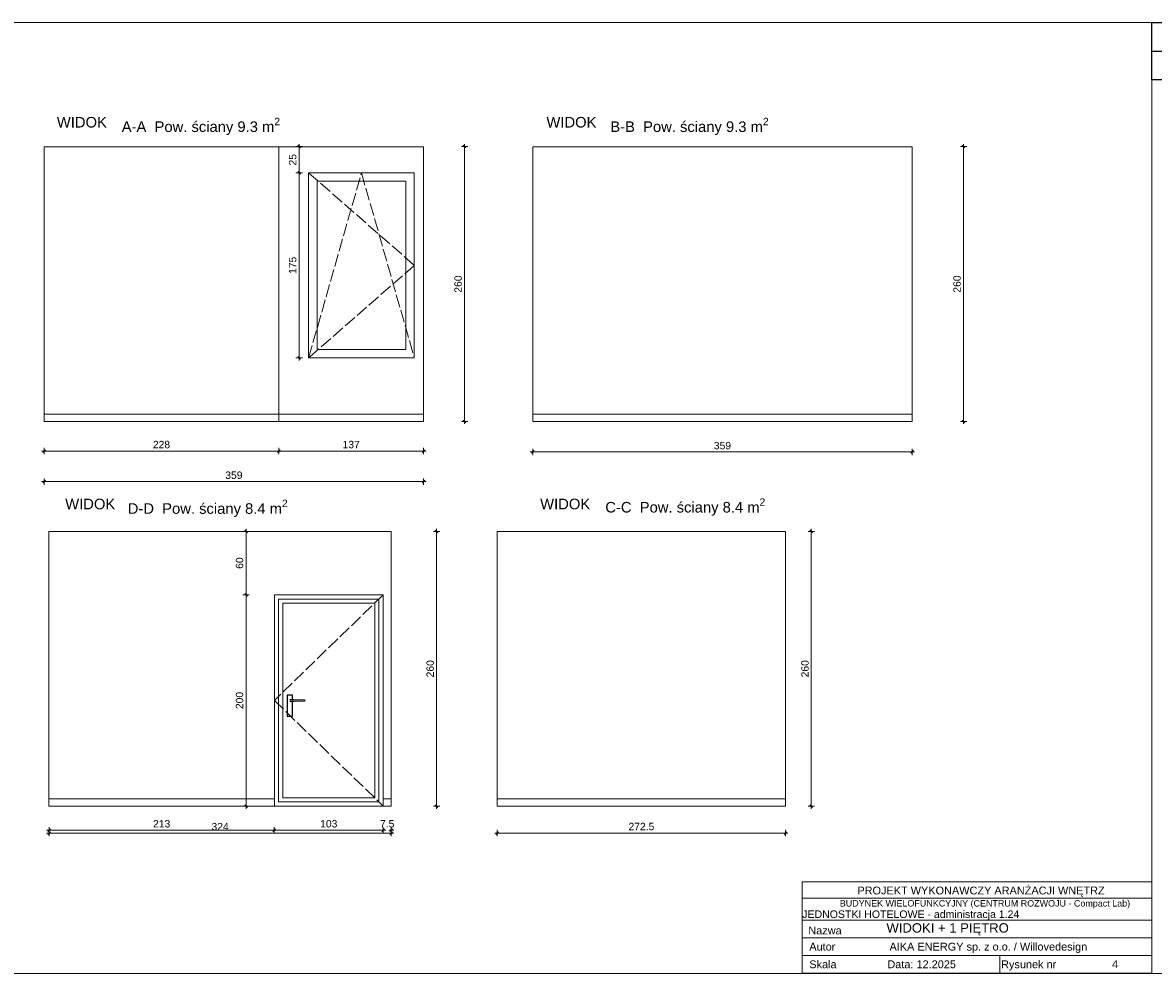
# Model space of a CAD drawing. Header units: millimetres. Extents: x 69081 to 158617, y -37521 to -9534.
# Tile 9 of 256: x 73276 to 74346, y -16424 to -15525. Entities that reach past the tile are written whole.
import ezdxf
from ezdxf.enums import TextEntityAlignment as Align

# ---------------------------------------------------------------- set-up
doc = ezdxf.new("R2010")
doc.units = ezdxf.units.MM
doc.linetypes.add('ACAD_ISO02W100', pattern=[15, 12, -3])
for name, color, linetype in [('A-DRZ', 7, 'Continuous'), ('ADMINISTRACJA RYSUNKI', 7, 'Continuous'), ('F-BIL', 1, 'Continuous'), ('F-BIL-OP', 3, 'Continuous'), ('F-BIL-TA', 1, 'Continuous')]:
    doc.layers.add(name, color=color, linetype=linetype)
for name, color, linetype, lineweight in [('Aika MEBLE wypełnienie', 8, 'Continuous', 0), ('AIKA NUMERACJA ŚCIAN', 30, 'Continuous', 5), ('Aika OPISY', 7, 'Continuous', 20), ('AIKA tabelka ogólna 25', 7, 'Continuous', 20), ('Aika WYMIAROWANIE 25', 7, 'Continuous', 20)]:
    doc.layers.add(name, color=color, linetype=linetype, lineweight=lineweight)
doc.styles.add('AM_arial', font='arial.ttf')
doc.styles.add('Annotative', font='arial.ttf')
doc.styles.add('SIMPLEX', font='simplex', dxfattribs={"width": 0.85})
doc.styles.get("Standard").update_dxf_attribs({"font": 'arial.ttf'})
doc.dimstyles.new('Dwudziestka', dxfattribs={"dimtxt": 7, "dimasz": 0.6, "dimexe": 5, "dimexo": 0, "dimgap": 2.5, "dimtad": 1, "dimdec": 3, "dimrnd": 0.5, "dimdsep": 46, "dimtxsty": 'AM_arial', "dimblk": 'znacznik', "dimcen": 0.09, "dimdle": 5, "dimse1": 1, "dimse2": 1, "dimclre": 256, "dimadec": 0, "dimazin": 0, "dimtfac": 0.4, "dimtdec": 3, "dimtix": 1, "dimtofl": 0, "dimtmove": 2, "dimatfit": 3, "dimldrblk": 'NONE', "dimfxl": 1, "dimtfillclr": 256, "dimtolj": 1, "dimlwd": 18, "dimlwe": 15, "dimarcsym": 0})

# ---------------------------------------------------------------- blocks, each defined once
blk = doc.blocks.new('DYBY-BL5')
at = {"layer": 'F-BIL-TA', "color": 1}
blk.add_line((0, 45), (110, 45), dxfattribs=at)
blk.add_lwpolyline([(0, 0), (0, 90), (110, 90), (110, 0)], close=True, dxfattribs=at)
at = {"layer": 'F-BIL-OP', "style": 'SIMPLEX', "width": 0.85}
blk.add_attdef('NR', text='', height=20, dxfattribs=at).set_placement((56, 55), align=Align.CENTER)
at = {"layer": 'F-BIL-OP', "color": 2, "style": 'SIMPLEX', "width": 0.85, "flags": 1}
for tag, p in [('NAZWA', (119, 55)), ('POSADZKA', (119, 12)), ('GRUPA', (119, -27)), ('RODZAJ', (119, -72))]:
    blk.add_attdef(tag, p, '', height=19, dxfattribs=at)
at = {"layer": 'F-BIL-OP', "color": 2, "style": 'SIMPLEX', "width": 0.85}
blk.add_attdef('POW.', text='', height=20, dxfattribs=at).set_placement((56, 12), align=Align.CENTER)
at = {"layer": 'F-BIL-OP', "color": 2, "style": 'SIMPLEX', "width": 0.85, "flags": 1}
blk.add_attdef('POWH.', text='', height=20, dxfattribs=at).set_placement((56, -27), align=Align.CENTER)
blk = doc.blocks.new('znacznik')
at = {"color": 0}
for points in [[(-4, 0), (4, 0)], [(0, -5), (0, 5)]]:
    blk.add_lwpolyline(points, dxfattribs=at)
at = {"color": 1}
blk.add_lwpolyline([(-2.1, -2.1), (2.1, 2.1)], dxfattribs=at)
blk = doc.blocks.new('*D2877')
at = {"layer": 'Aika WYMIAROWANIE 25', "color": 0, "transparency": 16777216}
blk.add_line((73296.9, -15929.9), (73517.8, -15929.9), dxfattribs=at)
at = {"layer": 'Defpoints', "color": 0, "transparency": 16777216}
for p in [(73296.3, -15901.9), (73518.4, -15901.9), (73518.4, -15929.9)]:
    blk.add_point(p, dxfattribs=at)
at = {"layer": 'Aika WYMIAROWANIE 25', "color": 0, "linetype": 'ByBlock', "transparency": 16777216, "xscale": 0.6, "yscale": 0.6, "zscale": 0.6, "rotation": 180}
blk.add_blockref('znacznik', (73296.3, -15929.9), dxfattribs=at)
at = {"layer": 'Aika WYMIAROWANIE 25', "color": 0, "linetype": 'ByBlock', "transparency": 16777216, "xscale": 0.6, "yscale": 0.6, "zscale": 0.6}
blk.add_blockref('znacznik', (73518.4, -15929.9), dxfattribs=at)
at = {"layer": 'Aika WYMIAROWANIE 25', "color": 0, "transparency": 16777216, "insert": (73407.3, -15923.8), "char_height": 7, "attachment_point": 5, "style": 'AM_arial'}
blk.add_mtext('\\A1;228', dxfattribs=at)
blk = doc.blocks.new('_None')
blk = doc.blocks.new('*D2878')
at = {"layer": 'Aika WYMIAROWANIE 25', "color": 0, "transparency": 16777216}
blk.add_line((73519, -15929.9), (73654.7, -15929.9), dxfattribs=at)
at = {"layer": 'Defpoints', "color": 0, "transparency": 16777216}
for p in [(73518.4, -15901.9), (73655.3, -15901.9), (73655.3, -15929.9)]:
    blk.add_point(p, dxfattribs=at)
at = {"layer": 'Aika WYMIAROWANIE 25', "color": 0, "linetype": 'ByBlock', "transparency": 16777216, "xscale": 0.6, "yscale": 0.6, "zscale": 0.6, "rotation": 180}
blk.add_blockref('znacznik', (73518.4, -15929.9), dxfattribs=at)
at = {"layer": 'Aika WYMIAROWANIE 25', "color": 0, "linetype": 'ByBlock', "transparency": 16777216, "xscale": 0.6, "yscale": 0.6, "zscale": 0.6}
blk.add_blockref('znacznik', (73655.3, -15929.9), dxfattribs=at)
at = {"layer": 'Aika WYMIAROWANIE 25', "color": 0, "transparency": 16777216, "insert": (73586.8, -15923.8), "char_height": 7, "attachment_point": 5, "style": 'AM_arial'}
blk.add_mtext('\\A1;137', dxfattribs=at)
blk = doc.blocks.new('*D2879')
at = {"layer": 'Aika WYMIAROWANIE 25', "color": 0, "transparency": 16777216}
blk.add_line((73296.9, -15958.8), (73654.7, -15958.8), dxfattribs=at)
at = {"layer": 'Defpoints', "color": 0, "transparency": 16777216}
for p in [(73296.3, -15901.9), (73655.3, -15901.9), (73655.3, -15958.8)]:
    blk.add_point(p, dxfattribs=at)
at = {"layer": 'Aika WYMIAROWANIE 25', "color": 0, "linetype": 'ByBlock', "transparency": 16777216, "xscale": 0.6, "yscale": 0.6, "zscale": 0.6, "rotation": 180}
blk.add_blockref('znacznik', (73296.3, -15958.8), dxfattribs=at)
at = {"layer": 'Aika WYMIAROWANIE 25', "color": 0, "linetype": 'ByBlock', "transparency": 16777216, "xscale": 0.6, "yscale": 0.6, "zscale": 0.6}
blk.add_blockref('znacznik', (73655.3, -15958.8), dxfattribs=at)
at = {"layer": 'Aika WYMIAROWANIE 25', "color": 0, "transparency": 16777216, "insert": (73475.8, -15952.8), "char_height": 7, "attachment_point": 5, "style": 'AM_arial'}
blk.add_mtext('\\A1;359', dxfattribs=at)
blk = doc.blocks.new('*D2880')
at = {"layer": 'Aika WYMIAROWANIE 25', "color": 0, "transparency": 16777216}
blk.add_line((73694.1, -15901.3), (73694.1, -15642.5), dxfattribs=at)
at = {"layer": 'Defpoints', "color": 0, "transparency": 16777216}
for p in [(73655.3, -15641.9), (73694.1, -15641.9), (73655.3, -15901.9)]:
    blk.add_point(p, dxfattribs=at)
at = {"layer": 'Aika WYMIAROWANIE 25', "color": 0, "linetype": 'ByBlock', "transparency": 16777216, "xscale": 0.6, "yscale": 0.6, "zscale": 0.6}
for p, rotation in [((73694.1, -15641.9), 90), ((73694.1, -15901.9), 270)]:
    blk.add_blockref('znacznik', p, dxfattribs=dict(at, rotation=rotation))
at = {"layer": 'Aika WYMIAROWANIE 25', "color": 0, "transparency": 16777216, "insert": (73688, -15771.9), "char_height": 7, "attachment_point": 5, "rotation": 90, "style": 'AM_arial'}
blk.add_mtext('\\A1;260', dxfattribs=at)
blk = doc.blocks.new('*D2881')
at = {"layer": 'Aika WYMIAROWANIE 25', "color": 0, "transparency": 16777216}
blk.add_line((74166.2, -15642.5), (74166.2, -15901.3), dxfattribs=at)
at = {"layer": 'Defpoints', "color": 0, "transparency": 16777216}
for p in [(74117.5, -15641.9), (74117.5, -15901.9), (74166.2, -15901.9)]:
    blk.add_point(p, dxfattribs=at)
at = {"layer": 'Aika WYMIAROWANIE 25', "color": 0, "linetype": 'ByBlock', "transparency": 16777216, "xscale": 0.6, "yscale": 0.6, "zscale": 0.6}
for p, rotation in [((74166.2, -15641.9), 90), ((74166.2, -15901.9), 270)]:
    blk.add_blockref('znacznik', p, dxfattribs=dict(at, rotation=rotation))
at = {"layer": 'Aika WYMIAROWANIE 25', "color": 0, "transparency": 16777216, "insert": (74160.1, -15771.9), "char_height": 7, "attachment_point": 5, "rotation": 90, "style": 'AM_arial'}
blk.add_mtext('\\A1;260', dxfattribs=at)
blk = doc.blocks.new('*D2882')
at = {"layer": 'Aika WYMIAROWANIE 25', "color": 0, "transparency": 16777216}
blk.add_line((74116.9, -15930.8), (73759.2, -15930.8), dxfattribs=at)
at = {"layer": 'Defpoints', "color": 0, "transparency": 16777216}
for p in [(73758.6, -15901.9), (74117.5, -15901.9), (73758.6, -15930.8)]:
    blk.add_point(p, dxfattribs=at)
at = {"layer": 'Aika WYMIAROWANIE 25', "color": 0, "linetype": 'ByBlock', "transparency": 16777216, "xscale": 0.6, "yscale": 0.6, "zscale": 0.6, "rotation": 180}
blk.add_blockref('znacznik', (73758.6, -15930.8), dxfattribs=at)
at = {"layer": 'Aika WYMIAROWANIE 25', "color": 0, "linetype": 'ByBlock', "transparency": 16777216, "xscale": 0.6, "yscale": 0.6, "zscale": 0.6}
blk.add_blockref('znacznik', (74117.5, -15930.8), dxfattribs=at)
at = {"layer": 'Aika WYMIAROWANIE 25', "color": 0, "transparency": 16777216, "insert": (73938.1, -15924.8), "char_height": 7, "attachment_point": 5, "style": 'AM_arial'}
blk.add_mtext('\\A1;359', dxfattribs=at)
blk = doc.blocks.new('*D2883')
at = {"layer": 'Aika WYMIAROWANIE 25', "color": 0, "transparency": 16777216}
blk.add_line((73667.6, -16006.5), (73667.6, -16265.3), dxfattribs=at)
at = {"layer": 'Defpoints', "color": 0, "transparency": 16777216}
for p in [(73624.7, -16005.9), (73624.7, -16265.9), (73667.6, -16265.9)]:
    blk.add_point(p, dxfattribs=at)
at = {"layer": 'Aika WYMIAROWANIE 25', "color": 0, "linetype": 'ByBlock', "transparency": 16777216, "xscale": 0.6, "yscale": 0.6, "zscale": 0.6}
for p, rotation in [((73667.6, -16005.9), 90), ((73667.6, -16265.9), 270)]:
    blk.add_blockref('znacznik', p, dxfattribs=dict(at, rotation=rotation))
at = {"layer": 'Aika WYMIAROWANIE 25', "color": 0, "transparency": 16777216, "insert": (73661.6, -16135.9), "char_height": 7, "attachment_point": 5, "rotation": 90, "style": 'AM_arial'}
blk.add_mtext('\\A1;260', dxfattribs=at)
blk = doc.blocks.new('*D2884')
at = {"layer": 'Aika WYMIAROWANIE 25', "color": 0, "transparency": 16777216}
blk.add_line((73624.1, -16291.3), (73301.5, -16291.3), dxfattribs=at)
at = {"layer": 'Defpoints', "color": 0, "transparency": 16777216}
for p in [(73624.7, -16254.9), (73300.9, -16265.9), (73300.9, -16291.3)]:
    blk.add_point(p, dxfattribs=at)
at = {"layer": 'Aika WYMIAROWANIE 25', "color": 0, "linetype": 'ByBlock', "transparency": 16777216, "xscale": 0.6, "yscale": 0.6, "zscale": 0.6, "rotation": 180}
blk.add_blockref('znacznik', (73300.9, -16291.3), dxfattribs=at)
at = {"layer": 'Aika WYMIAROWANIE 25', "color": 0, "linetype": 'ByBlock', "transparency": 16777216, "xscale": 0.6, "yscale": 0.6, "zscale": 0.6}
blk.add_blockref('znacznik', (73624.7, -16291.3), dxfattribs=at)
at = {"layer": 'Aika WYMIAROWANIE 25', "color": 0, "transparency": 16777216, "insert": (73462.8, -16285.3), "char_height": 7, "attachment_point": 5, "style": 'AM_arial'}
blk.add_mtext('\\A1;324', dxfattribs=at)
blk = doc.blocks.new('*D2885')
at = {"layer": 'Aika WYMIAROWANIE 25', "color": 0, "transparency": 16777216}
blk.add_line((73301.5, -16288.7), (73513.5, -16288.7), dxfattribs=at)
at = {"layer": 'Defpoints', "color": 0, "transparency": 16777216}
for p in [(73300.9, -16265.9), (73514.1, -16265.9), (73514.1, -16288.7)]:
    blk.add_point(p, dxfattribs=at)
at = {"layer": 'Aika WYMIAROWANIE 25', "color": 0, "linetype": 'ByBlock', "transparency": 16777216, "xscale": 0.6, "yscale": 0.6, "zscale": 0.6, "rotation": 180}
blk.add_blockref('znacznik', (73300.9, -16288.7), dxfattribs=at)
at = {"layer": 'Aika WYMIAROWANIE 25', "color": 0, "linetype": 'ByBlock', "transparency": 16777216, "xscale": 0.6, "yscale": 0.6, "zscale": 0.6}
blk.add_blockref('znacznik', (73514.1, -16288.7), dxfattribs=at)
at = {"layer": 'Aika WYMIAROWANIE 25', "color": 0, "transparency": 16777216, "insert": (73407.5, -16282.6), "char_height": 7, "attachment_point": 5, "style": 'AM_arial'}
blk.add_mtext('\\A1;213', dxfattribs=at)
blk = doc.blocks.new('*D2886')
at = {"layer": 'Aika WYMIAROWANIE 25', "color": 0, "transparency": 16777216}
blk.add_line((73514.7, -16288.7), (73616.5, -16288.7), dxfattribs=at)
at = {"layer": 'Defpoints', "color": 0, "transparency": 16777216}
for p in [(73514.1, -16265.9), (73617.1, -16265.9), (73617.1, -16288.7)]:
    blk.add_point(p, dxfattribs=at)
at = {"layer": 'Aika WYMIAROWANIE 25', "color": 0, "linetype": 'ByBlock', "transparency": 16777216, "xscale": 0.6, "yscale": 0.6, "zscale": 0.6, "rotation": 180}
blk.add_blockref('znacznik', (73514.1, -16288.7), dxfattribs=at)
at = {"layer": 'Aika WYMIAROWANIE 25', "color": 0, "linetype": 'ByBlock', "transparency": 16777216, "xscale": 0.6, "yscale": 0.6, "zscale": 0.6}
blk.add_blockref('znacznik', (73617.1, -16288.7), dxfattribs=at)
at = {"layer": 'Aika WYMIAROWANIE 25', "color": 0, "transparency": 16777216, "insert": (73565.6, -16282.6), "char_height": 7, "attachment_point": 5, "style": 'AM_arial'}
blk.add_mtext('\\A1;103', dxfattribs=at)
blk = doc.blocks.new('*D2887')
at = {"layer": 'Aika WYMIAROWANIE 25', "color": 0, "transparency": 16777216}
for p, q in [((73616.5, -16288.7), (73615.9, -16288.7)), ((73625.3, -16288.7), (73625.9, -16288.7))]:
    blk.add_line(p, q, dxfattribs=at)
at = {"layer": 'Defpoints', "color": 0, "transparency": 16777216}
for p in [(73617.1, -16265.9), (73624.7, -16265.9), (73624.7, -16288.7)]:
    blk.add_point(p, dxfattribs=at)
at = {"layer": 'Aika WYMIAROWANIE 25', "color": 0, "linetype": 'ByBlock', "transparency": 16777216, "xscale": 0.6, "yscale": 0.6, "zscale": 0.6}
blk.add_blockref('znacznik', (73617.1, -16288.7), dxfattribs=at)
at = {"layer": 'Aika WYMIAROWANIE 25', "color": 0, "linetype": 'ByBlock', "transparency": 16777216, "xscale": 0.6, "yscale": 0.6, "zscale": 0.6, "rotation": 180}
blk.add_blockref('znacznik', (73624.7, -16288.7), dxfattribs=at)
at = {"layer": 'Aika WYMIAROWANIE 25', "color": 0, "transparency": 16777216, "insert": (73620.9, -16282.6), "char_height": 7, "attachment_point": 5, "style": 'AM_arial'}
blk.add_mtext('\\A1;7.5', dxfattribs=at)
blk = doc.blocks.new('*D2888')
at = {"layer": 'Aika WYMIAROWANIE 25', "color": 0, "transparency": 16777216}
blk.add_line((73725.6, -16291.3), (73997.1, -16291.3), dxfattribs=at)
at = {"layer": 'Defpoints', "color": 0, "transparency": 16777216}
for p in [(73725, -16258.9), (73997.7, -16258.9), (73997.7, -16291.3)]:
    blk.add_point(p, dxfattribs=at)
at = {"layer": 'Aika WYMIAROWANIE 25', "color": 0, "linetype": 'ByBlock', "transparency": 16777216, "xscale": 0.6, "yscale": 0.6, "zscale": 0.6, "rotation": 180}
blk.add_blockref('znacznik', (73725, -16291.3), dxfattribs=at)
at = {"layer": 'Aika WYMIAROWANIE 25', "color": 0, "linetype": 'ByBlock', "transparency": 16777216, "xscale": 0.6, "yscale": 0.6, "zscale": 0.6}
blk.add_blockref('znacznik', (73997.7, -16291.3), dxfattribs=at)
at = {"layer": 'Aika WYMIAROWANIE 25', "color": 0, "transparency": 16777216, "insert": (73861.4, -16285.2), "char_height": 7, "attachment_point": 5, "style": 'AM_arial'}
blk.add_mtext('\\A1;272.5', dxfattribs=at)
blk = doc.blocks.new('*D2889')
at = {"layer": 'Aika WYMIAROWANIE 25', "color": 0, "transparency": 16777216}
blk.add_line((74022.2, -16265.3), (74022.2, -16006.5), dxfattribs=at)
at = {"layer": 'Defpoints', "color": 0, "transparency": 16777216}
for p in [(73997.7, -16005.9), (74022.2, -16005.9), (73997, -16265.9)]:
    blk.add_point(p, dxfattribs=at)
at = {"layer": 'Aika WYMIAROWANIE 25', "color": 0, "linetype": 'ByBlock', "transparency": 16777216, "xscale": 0.6, "yscale": 0.6, "zscale": 0.6}
for p, rotation in [((74022.2, -16005.9), 90), ((74022.2, -16265.9), 270)]:
    blk.add_blockref('znacznik', p, dxfattribs=dict(at, rotation=rotation))
at = {"layer": 'Aika WYMIAROWANIE 25', "color": 0, "transparency": 16777216, "insert": (74016.2, -16135.9), "char_height": 7, "attachment_point": 5, "rotation": 90, "style": 'AM_arial'}
blk.add_mtext('\\A1;260', dxfattribs=at)
blk = doc.blocks.new('*D2890')
at = {"layer": 'Aika WYMIAROWANIE 25', "color": 0, "transparency": 16777216}
blk.add_line((73537.6, -15667.3), (73537.6, -15841.1), dxfattribs=at)
at = {"layer": 'Defpoints', "color": 0, "transparency": 16777216}
for p in [(73546.6, -15666.7), (73537.6, -15841.7), (73546.6, -15841.7)]:
    blk.add_point(p, dxfattribs=at)
at = {"layer": 'Aika WYMIAROWANIE 25', "color": 0, "linetype": 'ByBlock', "transparency": 16777216, "xscale": 0.6, "yscale": 0.6, "zscale": 0.6}
for p, rotation in [((73537.6, -15666.7), 90), ((73537.6, -15841.7), 270)]:
    blk.add_blockref('znacznik', p, dxfattribs=dict(at, rotation=rotation))
at = {"layer": 'Aika WYMIAROWANIE 25', "color": 0, "transparency": 16777216, "insert": (73531.5, -15754.2), "char_height": 7, "attachment_point": 5, "rotation": 90, "style": 'AM_arial'}
blk.add_mtext('\\A1;175', dxfattribs=at)
blk = doc.blocks.new('*D2891')
at = {"layer": 'Aika WYMIAROWANIE 25', "color": 0, "transparency": 16777216}
blk.add_line((73487.3, -16066.5), (73487.3, -16265.3), dxfattribs=at)
at = {"layer": 'Defpoints', "color": 0, "transparency": 16777216}
for p in [(73514.1, -16065.9), (73487.3, -16265.9), (73514.1, -16265.9)]:
    blk.add_point(p, dxfattribs=at)
at = {"layer": 'Aika WYMIAROWANIE 25', "color": 0, "linetype": 'ByBlock', "transparency": 16777216, "xscale": 0.6, "yscale": 0.6, "zscale": 0.6}
for p, rotation in [((73487.3, -16065.9), 90), ((73487.3, -16265.9), 270)]:
    blk.add_blockref('znacznik', p, dxfattribs=dict(at, rotation=rotation))
at = {"layer": 'Aika WYMIAROWANIE 25', "color": 0, "transparency": 16777216, "insert": (73481.2, -16165.9), "char_height": 7, "attachment_point": 5, "rotation": 90, "style": 'AM_arial'}
blk.add_mtext('\\A1;200', dxfattribs=at)
blk = doc.blocks.new('*D2892')
at = {"layer": 'Aika WYMIAROWANIE 25', "color": 0, "transparency": 16777216}
blk.add_line((73487.3, -16065.3), (73487.3, -16006.5), dxfattribs=at)
at = {"layer": 'Defpoints', "color": 0, "transparency": 16777216}
for p in [(73487.3, -16005.9), (73514.1, -16005.9), (73514.1, -16065.9)]:
    blk.add_point(p, dxfattribs=at)
at = {"layer": 'Aika WYMIAROWANIE 25', "color": 0, "linetype": 'ByBlock', "transparency": 16777216, "xscale": 0.6, "yscale": 0.6, "zscale": 0.6}
for p, rotation in [((73487.3, -16005.9), 90), ((73487.3, -16065.9), 270)]:
    blk.add_blockref('znacznik', p, dxfattribs=dict(at, rotation=rotation))
at = {"layer": 'Aika WYMIAROWANIE 25', "color": 0, "transparency": 16777216, "insert": (73481.2, -16035.9), "char_height": 7, "attachment_point": 5, "rotation": 90, "style": 'AM_arial'}
blk.add_mtext('\\A1;60', dxfattribs=at)
blk = doc.blocks.new('*D2893')
at = {"layer": 'Aika WYMIAROWANIE 25', "color": 0, "transparency": 16777216}
blk.add_line((73537.6, -15666.1), (73537.6, -15642.5), dxfattribs=at)
at = {"layer": 'Defpoints', "color": 0, "transparency": 16777216}
for p in [(73537.6, -15641.9), (73546.6, -15641.9), (73546.6, -15666.7)]:
    blk.add_point(p, dxfattribs=at)
at = {"layer": 'Aika WYMIAROWANIE 25', "color": 0, "linetype": 'ByBlock', "transparency": 16777216, "xscale": 0.6, "yscale": 0.6, "zscale": 0.6}
for p, rotation in [((73537.6, -15641.9), 90), ((73537.6, -15666.7), 270)]:
    blk.add_blockref('znacznik', p, dxfattribs=dict(at, rotation=rotation))
at = {"layer": 'Aika WYMIAROWANIE 25', "color": 0, "transparency": 16777216, "insert": (73531.5, -15654.3), "char_height": 7, "attachment_point": 5, "rotation": 90, "style": 'AM_arial'}
blk.add_mtext('\\A1;25', dxfattribs=at)
blk = doc.blocks.new('Aika tabelka 25')
at = {"layer": 'AIKA tabelka ogólna 25', "transparency": 33554610}
for p, q in [((-330.7, 86.6), (0, 86.6)), ((-330.7, 86.6), (-330.7, 0)), ((0, 86.6), (0, 0)), ((-330.7, 50.2), (0, 50.2)), ((-330.7, 50.2), (0, 50.2)), ((-330.7, 33.5), (0, 33.5)), ((-330.7, 33.5), (0, 33.5)), ((-330.7, 16.7), (0, 16.7)), ((-330.7, 16.7), (0, 16.7)), ((-143.6, 16.7), (-143.6, 0)), ((-330.7, 0.1), (0, 0.1)), ((-330.7, 0.1), (0, 0.1))]:
    blk.add_line(p, q, dxfattribs=at)
at = {"layer": 'AIKA tabelka ogólna 25', "linetype": 'ByBlock', "transparency": 33554610}
blk.add_line((-330.5, 70.9), (0.2, 70.9), dxfattribs=at)
for s, height, p in [('PROJEKT WYKONAWCZY ARANŻACJI WNĘTRZ', 7.392, (-161.5, 82)), ('BUDYNEK WIELOFUNKCYJNY (CENTRUM ROZWOJU - Compact Lab) ', 6.061, (-156.6, 69.2))]:
    blk.add_text(s, height=height, dxfattribs=at).set_placement(p, align=Align.TOP_CENTER)
for s, height, p in [('Nazwa ', 7.39, (-324.9, 36.8)), ('Autor', 7.39, (-324, 21.5)), ('AIKA ENERGY sp. z o.o. / Willovedesign', 7.392, (-248.1, 21.5)), ('Skala ', 7.39, (-324, 4.8)), (' Data: 12.2025', 7.392, (-253, 4.8)), (' Rysunek nr ', 7.392, (-145.4, 4.8))]:
    blk.add_text(s, height=height, dxfattribs=at).set_placement(p)

msp = doc.modelspace()

# ---------------------------------------------------------------- linework, layer by layer
at = {"layer": 'A-DRZ', "color": 251, "true_color": 0x636466}
for points in [[(73531.1532, -16164.8952), (73531.1532, -16160.8952), (73526.1532, -16160.8952), (73526.1532, -16180.8952), (73531.1532, -16180.8952), (73531.1532, -16166.8952)], [(73528.6532, -16164.8952), (73532.6532, -16164.8952), (73542.6532, -16165.2952), (73542.6532, -16166.4952), (73532.6532, -16166.8952), (73528.6532, -16166.8952)]]:
    msp.add_lwpolyline(points, dxfattribs=at)
at = {"layer": 'ADMINISTRACJA RYSUNKI', "color": 7, "lineweight": 5}
for points in [[(73077.6135, -16337.5443), (73077.6135, -16424.1134), (74344.2757, -16424.1134), (74344.2757, -15524.5385), (73077.6135, -15524.5385)], [(73296.2815, -15901.912), (73655.2702, -15901.912), (73655.2702, -15641.912), (73296.2815, -15641.912), (73296.2815, -15901.912)], [(73518.4177, -15641.912), (73518.4177, -15901.912)], [(73655.2702, -15641.912), (73655.2702, -15901.912)], [(73758.5567, -15901.912), (74117.5453, -15901.912), (74117.5453, -15641.912), (73758.5567, -15641.912), (73758.5567, -15901.912)], [(73300.8868, -16265.8952), (73624.7342, -16265.8952), (73624.7342, -16005.8952)], [(73624.7342, -16005.8952), (73300.8868, -16005.8952)], [(73725.034, -16005.8952), (73725.034, -16265.8952), (73997.6982, -16265.8952), (73997.6982, -16005.8952), (73725.034, -16005.8952), (73725.034, -16265.8952)], [(73997.6982, -16005.8952), (73997.6982, -16265.8952)]]:
    msp.add_lwpolyline(points, dxfattribs=at)
at = {"layer": 'ADMINISTRACJA RYSUNKI', "color": 1, "lineweight": 5}
msp.add_lwpolyline([(74344.2757, -15524.5385), (73077.6135, -15524.5385), (73077.6135, -16424.1134), (74344.2757, -16424.1134)], close=True, dxfattribs=at)
at = {"layer": 'ADMINISTRACJA RYSUNKI', "color": 7, "lineweight": 5}
for points in [[(74344.2757, -15524.5385), (75043.5538, -15524.5385), (75043.5538, -16424.1134), (74344.2757, -16424.1134)], [(73300.8868, -16005.8952), (73624.7342, -16005.8952), (73624.7342, -16265.8952), (73300.8868, -16265.8952)]]:
    msp.add_lwpolyline(points, close=True, dxfattribs=at)
at = {"layer": 'ADMINISTRACJA RYSUNKI', "color": 251, "lineweight": 5, "true_color": 0x636466}
for points in [[(73546.5595, -15666.7027), (73646.5595, -15666.7027), (73646.5595, -15841.7027), (73546.5595, -15841.7027)], [(73554.5595, -15674.7027), (73638.5595, -15674.7027), (73638.5595, -15833.7027), (73554.5595, -15833.7027)], [(73518.1109, -16261.8952), (73518.1109, -16069.8952), (73613.1109, -16069.8952), (73613.1109, -16261.8952)], [(73522.1109, -16257.8952), (73522.1109, -16073.8952), (73609.1109, -16073.8952), (73609.1109, -16257.8952)]]:
    msp.add_lwpolyline(points, close=True, dxfattribs=at)
at = {"layer": 'ADMINISTRACJA RYSUNKI', "color": 251, "linetype": 'ACAD_ISO02W100', "lineweight": 5, "true_color": 0x636466}
for points in [[(73546.5595, -15841.7027), (73596.5595, -15666.7027), (73646.5595, -15841.7027)], [(73546.5595, -15666.7027), (73646.5595, -15754.2027), (73546.5595, -15841.7027)], [(73617.1109, -16065.8952), (73514.1109, -16165.8952), (73617.1109, -16265.8952)]]:
    msp.add_lwpolyline(points, dxfattribs=at)
at = {"layer": 'ADMINISTRACJA RYSUNKI', "color": 251, "lineweight": 5, "true_color": 0x636466}
msp.add_lwpolyline([(73514.1109, -16265.8952), (73514.1109, -16065.8952), (73617.1109, -16065.8952), (73617.1109, -16265.8952), (73514.1109, -16265.8952)], dxfattribs=at)
at = {"layer": 'Aika MEBLE wypełnienie'}
for points in [[(73296.2815, -15894.912), (73655.2702, -15894.912)], [(73758.5567, -15894.912), (74117.5453, -15894.912)], [(73300.8868, -16258.8952), (73514.1109, -16258.8952)], [(73617.1109, -16258.8952), (73624.7342, -16258.8952)], [(73725.034, -16258.8952), (73997.6982, -16258.8952)]]:
    msp.add_lwpolyline(points, dxfattribs=at)

# ---------------------------------------------------------------- block references
at = {"transparency": 33554610}
msp.add_blockref('Aika tabelka 25', (74344.2757, -16423.9999), dxfattribs=at)
at = {"layer": 'F-BIL', "xscale": 0.6, "yscale": 0.6, "zscale": 0.6}
msp.add_blockref('DYBY-BL5', (74344.2757, -15578.5385), dxfattribs=at).add_auto_attribs({'NR': '1.25', 'POW.': '14.71'})

# ---------------------------------------------------------------- texts
at = {"layer": 'AIKA NUMERACJA ŚCIAN', "transparency": 33554687, "char_height": 10, "width": 133.251804, "attachment_point": 1, "style": 'Annotative'}
for insert in [(73308.3186, -15613.7903), (73771.5528, -15613.7903), (73316.2308, -15974.9986), (73765.624, -15974.9986)]:
    msp.add_mtext('WIDOK ', dxfattribs=dict(at, insert=insert))
at = {"layer": 'AIKA NUMERACJA ŚCIAN', "transparency": 33554687, "char_height": 10, "attachment_point": 1, "style": 'Annotative'}
for s, insert in [('\\A1;A-A  Pow. ściany 9.3 m{\\H0.7x;\\S2^ ;}', (73369.705, -15614.6032)), ('\\A1;B-B  Pow. ściany 9.3 m{\\H0.7x;\\S2^ ;}', (73831.9802, -15614.6032)), ('\\A1;D-D  Pow. ściany 8.4 m{\\H0.7x;\\S2^ ;}', (73375.3991, -15975.9023)), ('\\A1;C-C  Pow. ściany 8.4 m{\\H0.7x;\\S2^ ;}', (73827.2775, -15974.6621))]:
    msp.add_mtext_dynamic_manual_height_columns(s, width=358.759768, gutter_width=8.4365, heights=[0], dxfattribs=dict(at, insert=insert))
at = {"layer": 'Aika OPISY', "color": 5, "transparency": 33554610, "style": 'Annotative'}
for s, height, p in [('JEDNOSTKI HOTELOWE - administracja 1.24 ', 7.133156, (74013.604, -16371.6794)), ('WIDOKI + 1 PIĘTRO', 8.849063, (74093.3123, -16385.5136))]:
    msp.add_text(s, height=height, dxfattribs=at).set_placement(p)
at = {"layer": 'AIKA tabelka ogólna 25', "linetype": 'ByBlock', "transparency": 33554610}
msp.add_text('4', height=7.392, dxfattribs=at).set_placement((74306.7934, -16419.0871))

# ---------------------------------------------------------------- dimensions: what is measured, and where the dimension line sits
at = {"layer": 'Aika WYMIAROWANIE 25'}
for base, p1, p2, picture, middle in [((73537.6127, -15641.912), (73546.5595, -15666.7027), (73546.5595, -15641.912), '*D2893', (73531.5387, -15654.3073)), ((73694.1192, -15641.912), (73655.2702, -15901.912), (73655.2702, -15641.912), '*D2880', (73688.0452, -15771.912)), ((74166.1935, -15901.912), (74117.5453, -15641.912), (74117.5453, -15901.912), '*D2881', (74160.1195, -15771.912)), ((73537.6127, -15841.7027), (73546.5595, -15666.7027), (73546.5595, -15841.7027), '*D2890', (73531.5387, -15754.2027)), ((73487.3119, -16005.8952), (73514.1109, -16065.8952), (73514.1109, -16005.8952), '*D2892', (73481.2379, -16035.8952)), ((73667.6487, -16265.8952), (73624.7342, -16005.8952), (73624.7342, -16265.8952), '*D2883', (73661.5747, -16135.8952)), ((74022.2375, -16005.8952), (73997.0325, -16265.8952), (73997.6982, -16005.8952), '*D2889', (74016.1635, -16135.8952)), ((73487.3119, -16265.8952), (73514.1109, -16065.8952), (73514.1109, -16265.8952), '*D2891', (73481.2379, -16165.8952))]:
    dim = msp.add_linear_dim(base=base, p1=p1, p2=p2, angle=90, dimstyle='Dwudziestka', override={"dimlwd": 65535}, dxfattribs=at)
    dim.commit()
    dim.dimension.update_dxf_attribs({"geometry": picture, "text_midpoint": middle})
dim = msp.add_linear_dim(base=(73518.4177, -15929.8665), p1=(73296.2815, -15901.912), p2=(73518.4177, -15901.912), text='228', dimstyle='Dwudziestka', override={"dimlwd": 65535}, dxfattribs=at)
dim.commit()
dim.dimension.update_dxf_attribs({"geometry": '*D2877', "text_midpoint": (73407.3496, -15923.7925)})
for base, p1, p2, picture, middle in [((73655.2702, -15958.835), (73296.2815, -15901.912), (73655.2702, -15901.912), '*D2879', (73475.7758, -15952.7586)), ((73655.27015, -15929.86648), (73518.41767, -15901.91197), (73655.27015, -15901.91197), '*D2878', (73586.84391, -15923.79008)), ((73758.5567, -15930.8352), (74117.5453, -15901.912), (73758.5567, -15901.912), '*D2882', (73938.051, -15924.7588)), ((73300.8868, -16291.3467), (73624.7342, -16254.8629), (73300.8868, -16265.8952), '*D2884', (73462.8105, -16285.2703)), ((73997.6982, -16291.3095), (73725.034, -16258.8952), (73997.6982, -16258.8952), '*D2888', (73861.3661, -16285.2355)), ((73514.1109, -16288.6546), (73300.8868, -16265.8952), (73514.1109, -16265.8952), '*D2885', (73407.4989, -16282.5782)), ((73617.1109, -16288.6546), (73514.1109, -16265.8952), (73617.1109, -16265.8952), '*D2886', (73565.6109, -16282.5782)), ((73624.7342, -16288.6546), (73617.1109, -16265.8952), (73624.7342, -16265.8952), '*D2887', (73620.9226, -16282.5949))]:
    dim = msp.add_linear_dim(base=base, p1=p1, p2=p2, dimstyle='Dwudziestka', override={"dimlwd": 65535}, dxfattribs=at)
    dim.commit()
    dim.dimension.update_dxf_attribs({"geometry": picture, "text_midpoint": middle})

doc.saveas('drawing.dxf')
